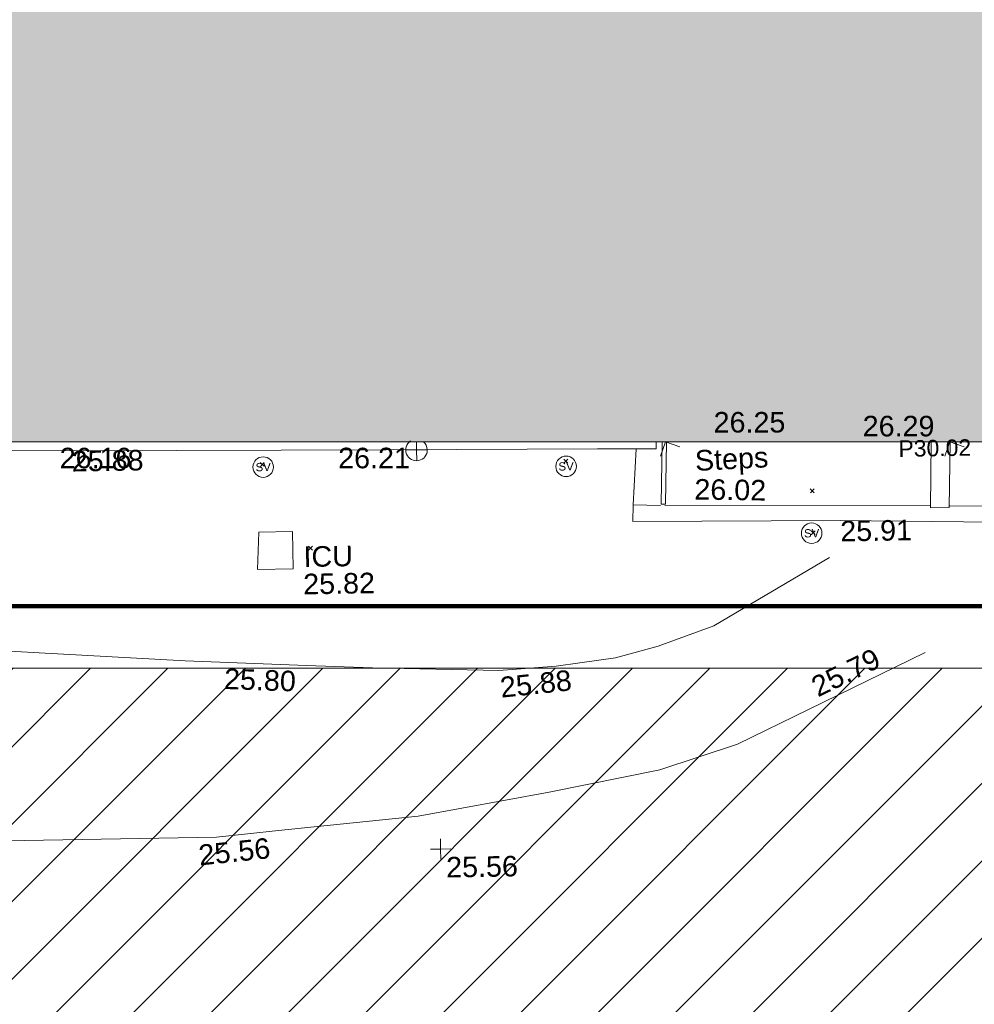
# Model space of a CAD drawing. Header units: millimetres. Extents: x -287732 to 520720, y -88450 to 287754.
# Tile 61 of 256: x -156196 to -138762, y 38364 to 56340. Entities that reach past the tile are written whole.
import ezdxf

# ---------------------------------------------------------------- set-up
doc = ezdxf.new("R2010")
doc.units = ezdxf.units.MM
doc.linetypes.add('IMPORT-UG_ELEC_STREET LIGHTING_QLB2 _2_', pattern=[2700, 1500, -300, 0, -250, 150, -300, 0, -200])
for name, color, linetype, lineweight, true_color in [('00_TOPO_LEVEL_SPOT', 7, 'Continuous', 9, 0x666666), ('00_TOPO_SERV_IC', 5, 'Continuous', 9, 0x0000ff), ('00_TOPO_SERV_STOP_VALVE', 7, 'Continuous', 9, 0x666666), ('00_TOPO_TOP_OF_WALL', 7, 'Continuous', 9, 0x666666), ('00_TOPO_WALL', 7, 'Continuous', 9, 0x7c00a5), ('00_UAV_BUILDING_OUTLINE', 5, 'Continuous', 9, 0x0000ff), ('00_UAV_CONCRETE', 9, 'Continuous', 9, 0x808080), ('00_UAV_SLOPE_BOTTOM', 30, 'Continuous', 9, 0xff7f00), ('00_UAV_SLOPE_TOP', 40, 'Continuous', 9, 0xffbf00), ('00_UAV_STEPS', 7, 'Continuous', 9, 0x666666), ('00_UAV_WALL', 7, 'Continuous', 9, 0x7c00a5), ('12333-PUM-2D-U-0001-C01 - Rev2_REVIT IMPORT_dwg', 7, 'Continuous', 9, 0x767676), ('A_RHA_Line', 7, 'Continuous', 9, 0x00a600)]:
    doc.layers.add(name, color=color, linetype=linetype, lineweight=lineweight, true_color=true_color)
for name, color, linetype, lineweight in [('A_RHA_Detail', 7, 'Continuous', 9), ('GEN-TEXT', 7, 'Continuous', 9), ('PARAPET_LVL', 7, 'Continuous', 9)]:
    doc.layers.add(name, color=color, linetype=linetype, lineweight=lineweight)
doc.styles.add('Arial_3', font='arial.ttf', dxfattribs={"height": 300})
doc.styles.add('Swis721 Lt BT', font='swissl.ttf', dxfattribs={"height": 400})
doc.styles.add('Swis721 Lt BT_2', font='swissl.ttf', dxfattribs={"height": 375})

# ---------------------------------------------------------------- blocks, each defined once
blk = doc.blocks.new('12333-PUM-2D-U-0001-C01 - Rev2_REVIT IMPORT_dwg_MM-2077200-Site Location Plan Proposed')
at = {"layer": '00_TOPO_LEVEL_SPOT', "color": 254, "true_color": 0xcccccc, "flags": 128}
for points in [[(500, 0), (0, 0), (0, 500)], [(0, -500), (0, 0), (-500, 0)]]:
    blk.add_lwpolyline(points, dxfattribs=at)
blk = doc.blocks.new('12333-PUM-2D-U-0001-C01 - Rev2_REVIT IMPORT_dwg_TOW-V51-Site Location Plan Proposed')
at = {"layer": '00_TOPO_TOP_OF_WALL', "color": 254, "true_color": 0xcccccc, "flags": 128}
for points in [[(0, 400), (0, 0), (-525, 0)], [(525, 0), (0, 0), (0, -525)]]:
    blk.add_lwpolyline(points, dxfattribs=at)
at = {"layer": '00_TOPO_TOP_OF_WALL', "color": 254, "true_color": 0xcccccc}
for start, end in [(122.2775, 360), (360, 49.4155)]:
    blk.add_arc((0, 0), 525, start, end, dxfattribs=at)
blk = doc.blocks.new('12333-PUM-2D-U-0001-C01 - Rev2_REVIT IMPORT_dwg_MSL_Sluice_Valve_SYM-2077246-Site Location Plan Proposed')
at = {"layer": '00_TOPO_SERV_STOP_VALVE', "color": 254, "true_color": 0xcccccc}
blk.add_circle((0, 0), 500, dxfattribs=at)
at = {"layer": '00_TOPO_SERV_STOP_VALVE', "insert": (0, 199), "char_height": 400, "width": 785.11, "attachment_point": 2, "line_spacing_factor": 1.005062, "style": 'Swis721 Lt BT'}
blk.add_mtext('SV', dxfattribs=at)
blk = doc.blocks.new('12333-PUM-2D-U-0001-C01 - Rev2_REVIT IMPORT_dwg_MSL_Node_Linework_1-V54-Site Location Plan Proposed')
at = {"layer": '00_UAV_STEPS', "color": 254, "true_color": 0xcccccc, "flags": 128}
blk.add_lwpolyline([(705, -257), (0, 0), (-257, -705)], dxfattribs=at)
blk = doc.blocks.new('12333-PUM-2D-U-0001-C01 - Rev2_REVIT IMPORT_dwg_MGS62954_T2_Galway_ITM_3d_Rev1-2077680-Site Location Plan Proposed')
at = {"layer": '00_TOPO_SERV_IC', "color": 254, "true_color": 0xcccccc}
for p, q in [((533750939, 725604365), (533750977, 725605051)), ((533751587, 725605051), (533750977, 725605051)), ((533751587, 725604365), (533751587, 725605051)), ((533750939, 725604365), (533751587, 725604365))]:
    blk.add_line(p, q, dxfattribs=at)
at = {"layer": '00_TOPO_WALL', "color": 254, "true_color": 0xcccccc, "flags": 128}
for points in [[(533724727, 725607155), (533724727, 725606983), (533727858, 725606929), (533738599, 725606758), (533747581, 725606594)], [(533747581, 725606594), (533753326, 725606508), (533757185, 725606459), (533758258, 725606443), (533758257, 725606572)], [(533757819, 725605429), (533757805, 725605121), (533761592, 725605073), (533766662, 725604935), (533772060, 725604860), (533776234, 725604783), (533776979, 725604780), (533776994, 725605687), (533777010, 725606481), (533776770, 725606487)]]:
    blk.add_lwpolyline(points, dxfattribs=at)
at = {"layer": '00_UAV_CONCRETE', "color": 254, "true_color": 0xcccccc}
blk.add_line((533757819, 725605429), (533757890, 725606448), dxfattribs=at)
at = {"layer": '00_UAV_SLOPE_BOTTOM', "color": 254, "true_color": 0xcccccc, "flags": 128}
for points in [[(533756196, 725600211), (533758222, 725600581), (533759646, 725601025), (533760956, 725601638), (533763103, 725602642)], [(533756196, 725600211), (533753795, 725599814), (533751239, 725599594), (533750105, 725599496), (533746244, 725599494)]]:
    blk.add_lwpolyline(points, dxfattribs=at)
at = {"layer": '00_UAV_SLOPE_TOP', "color": 254, "true_color": 0xcccccc, "flags": 128}
blk.add_lwpolyline([(533761387, 725604403), (533759253, 725603192), (533758232, 725602839), (533757445, 725602643), (533756795, 725602563), (533756360, 725602510), (533755316, 725602445), (533753006, 725602537), (533751804, 725602601), (533749590, 725602720), (533746816, 725602926), (533744794, 725603076), (533741826, 725603237), (533740005, 725603336), (533736829, 725603388), (533734633, 725603424), (533731830, 725603415), (533731316, 725603414)], dxfattribs=at)
at = {"layer": '00_UAV_STEPS', "color": 254, "true_color": 0xcccccc}
for p, q in [((533758331, 725605432), (533758368, 725606570)), ((533758445, 725606569), (533758407, 725605432)), ((533763245, 725605280), (533763283, 725606485)), ((533763626, 725606479), (533763588, 725605280)), ((533758407, 725605432), (533758331, 725605432)), ((533763588, 725605280), (533763245, 725605280))]:
    blk.add_line(p, q, dxfattribs=at)
at = {"layer": '00_UAV_WALL', "color": 254, "true_color": 0xcccccc}
for p, q in [((533757819, 725605429), (533758319, 725605406)), ((533758395, 725605404), (533763247, 725605315))]:
    blk.add_line(p, q, dxfattribs=at)
at = {"layer": '00_UAV_WALL', "color": 254, "true_color": 0xcccccc, "flags": 128}
blk.add_lwpolyline([(533776770, 725606487), (533776704, 725605081), (533773112, 725605133), (533770906, 725605166), (533768113, 725605220), (533763598, 725605309)], dxfattribs=at)
at = {"xscale": 0.375, "yscale": 0.375, "zscale": 0.375}
for name, p in [('12333-PUM-2D-U-0001-C01 - Rev2_REVIT IMPORT_dwg_TOW-V51-Site Location Plan Proposed', (533753880, 725606498)), ('12333-PUM-2D-U-0001-C01 - Rev2_REVIT IMPORT_dwg_MSL_Node_Linework_1-V54-Site Location Plan Proposed', (533758427, 725606569)), ('12333-PUM-2D-U-0001-C01 - Rev2_REVIT IMPORT_dwg_MSL_Sluice_Valve_SYM-2077246-Site Location Plan Proposed', (533751075, 725606235)), ('12333-PUM-2D-U-0001-C01 - Rev2_REVIT IMPORT_dwg_MSL_Node_Linework_1-V54-Site Location Plan Proposed', (533763620, 725606479)), ('12333-PUM-2D-U-0001-C01 - Rev2_REVIT IMPORT_dwg_MSL_Sluice_Valve_SYM-2077246-Site Location Plan Proposed', (533756606, 725606151)), ('12333-PUM-2D-U-0001-C01 - Rev2_REVIT IMPORT_dwg_MSL_Sluice_Valve_SYM-2077246-Site Location Plan Proposed', (533761069, 725604853)), ('12333-PUM-2D-U-0001-C01 - Rev2_REVIT IMPORT_dwg_MM-2077200-Site Location Plan Proposed', (533754193, 725599206))]:
    blk.add_blockref(name, p, dxfattribs=at)
at = {"layer": '00_TOPO_LEVEL_SPOT', "insert": (533754288, 725599059), "char_height": 375, "width": 1495.9, "attachment_point": 1, "line_spacing_factor": 1.005062, "style": 'Swis721 Lt BT_2'}
blk.add_mtext('25.56', dxfattribs=at)
at = {"layer": '00_TOPO_SERV_IC', "color": 251, "true_color": 0x666666, "char_height": 375, "attachment_point": 1, "line_spacing_factor": 1.005062, "style": 'Swis721 Lt BT_2'}
for s, insert, width in [('ICU', (533751782, 725604773), 1021.01), ('25.82', (533751768, 725604273), 1495.9)]:
    blk.add_mtext(s, dxfattribs=dict(at, insert=insert, width=width))
at = {"layer": '00_TOPO_WALL', "color": 251, "true_color": 0x666666, "char_height": 375, "width": 1495.9, "attachment_point": 1, "line_spacing_factor": 1.005062, "style": 'Swis721 Lt BT_2'}
for s, insert in [('25.88', (533747581, 725606589)), ('25.91', (533761592, 725605068))]:
    blk.add_mtext(s, dxfattribs=dict(at, insert=insert))
at = {"layer": '00_UAV_BUILDING_OUTLINE', "color": 251, "true_color": 0x666666, "char_height": 375, "width": 1495.9, "attachment_point": 1, "rotation": 359.0054, "line_spacing_factor": 1.005062, "style": 'Swis721 Lt BT_2'}
for s, insert in [('26.25', (533759317, 725607097)), ('26.29', (533762038, 725606979)), ('26.16', (533747365, 725606652)), ('26.21', (533752450, 725606564))]:
    blk.add_mtext(s, dxfattribs=dict(at, insert=insert))
at = {"layer": '00_UAV_SLOPE_BOTTOM', "color": 251, "true_color": 0x666666, "char_height": 375, "width": 1495.9, "attachment_point": 1, "line_spacing_factor": 1.005062, "style": 'Swis721 Lt BT_2'}
for s, insert, rotation in [('25.79', (533760973, 725602192), 25.0677), ('25.56', (533749757, 725599356), 4.9255)]:
    blk.add_mtext(s, dxfattribs=dict(at, insert=insert, rotation=rotation))
at = {"layer": '00_UAV_SLOPE_TOP', "color": 251, "true_color": 0x666666, "char_height": 375, "width": 1495.9, "attachment_point": 1, "line_spacing_factor": 1.005062, "style": 'Swis721 Lt BT_2'}
for s, insert, rotation in [('25.80', (533750304, 725602572), 356.9335), ('25.88', (533755315, 725602322), 5.0637)]:
    blk.add_mtext(s, dxfattribs=dict(at, insert=insert, rotation=rotation))
at = {"layer": '00_UAV_STEPS', "char_height": 375, "attachment_point": 1, "line_spacing_factor": 1.005062, "style": 'Swis721 Lt BT_2'}
for s, insert, width, rotation in [('Steps', (533758955, 725606401), 1552.89, 1.945), ('26.02', (533758948, 725605880), 1495.9, 358.1535)]:
    blk.add_mtext(s, dxfattribs=dict(at, insert=insert, width=width, rotation=rotation))
blk = doc.blocks.new('12333-PUM-2D-U-0001-C01 - Rev2_REVIT IMPORT_dwg-1620468-Site Location Plan Proposed')
at = {"layer": 'GEN-TEXT', "color": 253, "true_color": 0xaaaaaa}
for p, q in [((109944, -9605), (110015, -9534)), ((110015, -9605), (109944, -9534)), ((115488, -9643), (115559, -9572)), ((115559, -9643), (115488, -9572)), ((119979, -10262), (120050, -10191)), ((120050, -10262), (119979, -10191)), ((119982, -11028), (120053, -10957)), ((120053, -11028), (119982, -10957)), ((110798, -11150), (110869, -11079)), ((110869, -11150), (110798, -11079))]:
    blk.add_line(p, q, dxfattribs=at)
blk.add_blockref('12333-PUM-2D-U-0001-C01 - Rev2_REVIT IMPORT_dwg_MGS62954_T2_Galway_ITM_3d_Rev1-2077680-Site Location Plan Proposed', (-533641080, -725615854))
at = {"layer": 'PARAPET_LVL', "insert": (121601, -9336), "char_height": 300, "width": 1590.34, "attachment_point": 1, "line_spacing_factor": 0.941778, "style": 'Arial_3'}
blk.add_mtext('P30.02', dxfattribs=at)

msp = doc.modelspace()

# ---------------------------------------------------------------- hatches: boundary and pattern name
at = {"layer": 'A_RHA_Detail', "true_color": 0xc0c0c0}
h = msp.add_hatch(color=9, dxfattribs=at)
h.paths.add_polyline_path([(-80881, -68503), (-80401, -68483), (-80401, -62985), (-24475, -63009), (-24456, -50840), (-36623, -50832), (-36623, -44229), (-50959, -44218), (-50959, -42574), (-54564, -42571), (-54566, -45054), (-92409, -45027), (-92412, -49202), (-100062, -49202), (-100052, -64853), (-86121, -64853), (-86092, -62958), (-84861, -62958), (-84855, -68240), (-80871, -68240)])
h.paths.add_polyline_path([(-137239, -68462), (-132720, -68433), (-132847, -62850), (-130455, -62917), (-130498, -61356), (-117581, -61423), (-117492, -49184), (-125137, -49178), (-125134, -45033), (-163007, -45006), (-163007, -44090), (-163124, -44090), (-163123, -42384), (-166564, -42384), (-166565, -44044), (-193158, -44025), (-193195, -62864), (-137270, -62917), (-137254, -65680)])
h.paths.add_polyline_path([(120311, -32334), (120312, -31611), (133451, -31638), (133469, -19718), (121296, -19692), (121320, -8191), (112277, -8172), (112263, -14811), (78286, -14740), (78293, -8167), (75242, -8161), (69356, -8153), (69354, -9157), (68373, -9155), (68373, -13706), (69334, -13708), (69325, -16250), (66623, -16250), (66620, -17995), (65989, -17995), (65985, -19731), (57152, -19712), (57127, -31560), (70278, -31587), (70278, -32272), (78264, -32285), (78267, -31020), (112336, -31091), (112336, -32318), (119781, -32333)])
h.paths.add_polyline_path([(7504, -1791), (15482, -674), (15484, 148), (56188, 206), (56156, 14338), (18017, 14236), (17968, 34313), (21727, 34324), (21709, 40608), (18010, 40608), (17996, 45484), (9770, 45421), (3966, 45447), (3985, 14177), (1023, 14177), (-277, 14191), (-232, 5968), (-226, 194), (553, 183), (7478, 143), (7489, -674)])
h.paths.add_polyline_path([(77756, 53), (77730, 1700), (94464, 1660), (94606, 17991), (88810, 18015), (88800, 14437), (69414, 14458), (69377, 100), (75242, 67)])
h.paths.add_polyline_path([(61252, 46454), (105775, 46473), (105768, 61853), (92285, 61853), (92309, 65784), (96107, 65768), (96060, 75209), (101085, 75072), (104988, 74765), (108404, 74364), (112009, 73787), (115645, 73050), (116891, 72762), (120209, 71893), (120865, 71704), (124136, 70670), (127436, 69481), (127820, 69395), (128274, 69332), (128732, 69307), (129190, 69320), (129645, 69372), (130095, 69461), (130535, 69588), (130963, 69751), (131376, 69950), (131771, 70182), (132163, 70461), (132496, 70742), (132821, 71065), (133117, 71414), (133384, 71787), (133617, 72179), (133817, 72591), (133983, 73018), (134112, 73458), (134204, 73907), (134258, 74362), (134273, 74820), (134251, 75277), (134190, 75731), (134091, 76179), (133955, 76617), (133783, 77041), (133576, 77450), (133336, 77840), (133064, 78209), (132762, 78554), (132432, 78872), (132077, 79161), (131698, 79420), (131300, 79646), (131094, 79746), (132146, 83110), (122788, 86283), (121604, 82800), (117096, 83871), (116842, 83526), (116121, 91222), (110238, 91274), (110194, 90435), (104988, 90486), (104973, 94310), (103746, 94310), (103840, 122852), (96365, 122932), (96350, 123952), (104556, 123902), (104607, 120249), (125503, 120134), (125662, 137657), (114480, 137699), (114382, 129150), (104644, 129188), (104578, 126217), (101184, 126159), (101265, 135959), (89967, 135989), (89928, 125824), (93631, 125841), (93581, 122932), (88697, 122905), (88679, 95739), (86378, 95739), (86378, 96178), (83280, 96201), (83274, 95736), (70170, 95733), (70166, 96272), (66675, 96257), (66655, 95756), (65785, 95756), (65888, 117471), (53473, 117488), (53434, 98570), (40649, 98570), (40610, 94406), (38854, 94410), (38849, 89464), (40612, 89518), (40665, 86258), (38372, 86306), (38370, 76901), (50938, 76944), (50923, 74599), (56485, 74589), (56485, 75195), (92465, 75233), (92646, 71767), (89811, 69363), (85313, 69361), (85313, 66907), (75210, 66903), (75210, 63816), (70819, 63816), (70819, 64253), (69457, 64253), (69456, 66902), (61303, 66899), (61305, 63970), (70500, 63970), (70500, 61853), (61246, 61849), (61252, 46656)])
h.paths.add_polyline_path([(-17153, 48569), (-17153, 60770), (-29363, 60775), (-29363, 67399), (-43507, 67405), (-43489, 69093), (-45766, 69109), (-45794, 67405), (-47272, 67404), (-47272, 66455), (-86005, 66469), (-86007, 60522), (-92663, 60522), (-92665, 50184), (-79752, 50180), (-79752, 48591), (-17158, 48569)])
h.paths.add_polyline_path([(-201056, 48629), (-138378, 48635), (-138378, 50133), (-125468, 50134), (-125469, 60566), (-132187, 60566), (-132187, 66533), (-170643, 66806), (-170643, 67739), (-200340, 67489), (-200349, 60828), (-201058, 60828), (-201057, 51102)])
h.paths.add_polyline_path([(-240052, 54769), (-239444, 54811), (-239187, 54842), (-238765, 54941), (-238382, 55122), (-237990, 55355), (-237269, 55936), (-237032, 56226), (-236793, 56569), (-236555, 57004), (-236433, 57267), (-236300, 57753), (-236251, 58017), (-236236, 58516), (-236233, 58988), (-236214, 59823), (-236364, 59821), (-236634, 60698), (-236392, 61432), (-236225, 61435), (-236202, 62638), (-232564, 62639), (-232564, 63049), (-232732, 63049), (-232860, 63458), (-232732, 63914), (-232561, 63914), (-232515, 70598), (-240629, 70599), (-240630, 72351), (-246413, 72347), (-246413, 70616), (-254450, 70619), (-254455, 70754), (-254470, 73192), (-263883, 73268), (-263902, 68261), (-263715, 68260), (-263553, 67820), (-263719, 67392), (-263914, 67392), (-263957, 58634), (-260181, 58611), (-260192, 56354), (-257185, 56339), (-257213, 57093), (-257339, 57093), (-257471, 57532), (-257339, 58062), (-257203, 58064), (-257174, 58599), (-256478, 58575), (-256478, 58789), (-256013, 58912), (-255397, 58781), (-255397, 58596), (-243810, 58586), (-243805, 58352), (-243741, 57885), (-243619, 57422), (-243424, 56944), (-243247, 56608), (-243003, 56250), (-242732, 55933), (-242372, 55603), (-242141, 55425), (-241805, 55217), (-241529, 55077), (-241101, 54917), (-240836, 54841), (-240453, 54789), (-240219, 54777)])
h.paths.add_polyline_path([(40277, 59895), (40329, 69197), (36589, 69218), (36619, 74674), (32264, 74687), (32233, 69156), (11917, 69270), (11967, 78219), (29088, 78123), (29143, 88141), (15719, 88216), (15733, 90590), (4594, 90652), (4525, 78265), (10097, 78234), (10077, 74773), (4548, 74804), (4466, 60107), (19126, 60025), (19140, 62528), (31739, 62457), (31725, 59943), (38370, 59906)])
h.paths.add_polyline_path([(-246083, 72334), (-246083, 72334), (-246208, 72334)])
h.paths.add_polyline_path([(-114575, 112178), (-114575, 112178), (-114707, 115802)])
h.paths.add_polyline_path([(-154700, 101760), (-114382, 101776), (-114382, 106927), (-113756, 106927), (-113758, 111847), (-114432, 111847), (-114432, 112178), (-114575, 112178), (-114579, 121707), (-123057, 121707), (-123069, 156453), (-119381, 156454), (-119381, 160166), (-115501, 160167), (-115503, 166207), (-132412, 166600), (-132412, 166666), (-135275, 166665), (-135275, 166628), (-135911, 166628), (-135911, 166352), (-152521, 166346), (-152518, 159143), (-150699, 159118), (-150759, 122561), (-151059, 122561), (-151061, 121302), (-154138, 121373), (-154138, 121865), (-154704, 121867), (-154689, 119352), (-154746, 119352), (-154746, 118722), (-160794, 118749), (-160794, 119411), (-163852, 119422), (-163855, 118762), (-167569, 118779), (-166635, 124395), (-166930, 124500), (-167569, 124708), (-168028, 124841), (-168631, 124991), (-169238, 125117), (-169850, 125220), (-170466, 125298), (-171089, 125352), (-171704, 125381), (-172325, 125386), (-172782, 125375), (-173402, 125337), (-174110, 125263), (-174634, 125190), (-175245, 125081), (-176047, 124896), (-176665, 124725), (-177045, 124609), (-177632, 124405), (-176665, 118819), (-177559, 118822), (-177662, 125263), (-176365, 126543), (-159462, 126320), (-157058, 128609), (-157061, 136153), (-158639, 137740), (-159352, 137740), (-161634, 140201), (-168728, 140257), (-171035, 137943), (-174184, 137943), (-176460, 140292), (-177342, 140292), (-177342, 140358), (-183429, 140356), (-185922, 137917), (-185922, 131757), (-186907, 131757), (-187725, 130810), (-187724, 127376), (-186481, 126305), (-186479, 122327), (-185176, 121059), (-180304, 121059), (-180304, 118802), (-193555, 118802), (-193555, 133118), (-192594, 133118), (-192594, 134201), (-192225, 134201), (-192226, 136615), (-192595, 136615), (-192595, 137734), (-193589, 137734), (-193589, 147475), (-193163, 147493), (-192766, 147531), (-192360, 147590), (-192200, 147617), (-191883, 147683), (-191569, 147762), (-191258, 147853), (-190829, 148002), (-190648, 148071), (-190350, 148198), (-190057, 148336), (-189770, 148486), (-189405, 148698), (-189133, 148873), (-188868, 149059), (-188610, 149255), (-188355, 149465), (-188080, 149714), (-187885, 149902), (-187546, 150266), (-187446, 150378), (-187241, 150629), (-187046, 150888), (-186862, 151154), (-186546, 151670), (-186524, 151707), (-163675, 151670), (-163688, 148134), (-157304, 148136), (-157304, 155760), (-157557, 155765), (-157556, 166678), (-187009, 166700), (-187013, 162054), (-188707, 162045), (-188706, 155022), (-188738, 154651), (-188799, 154283), (-188857, 154035), (-188966, 153679), (-189103, 153333), (-189266, 152998), (-189455, 152677), (-189645, 152421), (-189917, 152104), (-190213, 151809), (-190531, 151539), (-190869, 151294), (-191225, 151076), (-191598, 150887), (-192093, 150683), (-192519, 150562), (-192904, 150482), (-193187, 150441), (-193594, 150407), (-193595, 151460), (-205369, 151455), (-205354, 113350), (-207187, 113349), (-207184, 105991), (-205313, 105991), (-205311, 101770), (-175489, 101781), (-175489, 110890), (-154703, 110898), (-154700, 102692)])
h.paths.add_polyline_path([(193736, 113048), (208865, 114991), (208976, 114127), (216448, 115086), (216039, 118272), (232649, 120405), (233426, 114352), (240632, 115278), (239855, 121330), (256407, 123456), (257092, 118089), (264572, 119041), (261878, 138525), (259179, 138222), (259197, 137439), (254686, 136897), (255413, 131315), (240853, 129522), (239771, 137919), (240650, 138010), (240062, 142777), (239166, 142685), (237631, 151018), (266173, 154561), (271297, 142612), (276532, 144861), (274942, 148528), (302075, 160135), (300216, 164320), (301528, 164907), (300405, 167478), (299017, 166946), (295627, 174519), (294333, 177537), (287289, 174519), (289428, 169661), (272957, 162557), (271943, 164897), (267016, 162764), (268502, 159357), (265200, 157946), (226856, 153147), (227510, 148852), (228281, 141179), (227302, 141050), (227895, 136433), (228749, 136524), (229602, 128024), (217691, 126494), (217642, 126874), (215139, 126553), (215195, 126113), (215016, 126090), (214841, 127450), (192259, 124549), (193486, 114991)])
h.paths.add_polyline_path([(-78076, 117606), (-78076, 117610), (-78070, 129486), (-74723, 129478), (-74723, 125436), (-48016, 125380), (-47997, 135873), (-61198, 135902), (-74715, 135924), (-74724, 131865), (-78070, 131873), (-78063, 149550), (-58292, 149542), (-58292, 148946), (-37708, 148938), (-37703, 159740), (-44148, 159743), (-44148, 162961), (-49830, 162961), (-49831, 160632), (-78494, 160644), (-78494, 161615), (-78739, 161615), (-78692, 168188), (-90845, 168127), (-90963, 152687), (-89065, 152686), (-89080, 117610), (-78375, 117606)])
h.paths.add_polyline_path([(69255, 129236), (69260, 136168), (86068, 136131), (86009, 164703), (58790, 164724), (58790, 170119), (54460, 170122), (54457, 166153), (47042, 166159), (47041, 164669), (39173, 164675), (39173, 164079), (17015, 164095), (17002, 147267), (12660, 147267), (12654, 139138), (17031, 139135), (17025, 129935), (39191, 129919), (39191, 129258), (69014, 129236)])
h.paths.add_polyline_path([(39266, 139468), (33051, 139484), (33088, 153428), (39278, 153412), (39278, 152830), (43058, 152820), (43025, 140093), (39267, 140093)])
h.paths.add_polyline_path([(1980, 189123), (18699, 189180), (18678, 195254), (24349, 195273), (24335, 199551), (28830, 199566), (28798, 208816), (24335, 208806), (24334, 209113), (16812, 209088), (16807, 208844), (6772, 208809), (6797, 201489), (-8471, 201437), (-8471, 200429), (-11856, 200418), (-11824, 190892), (-7615, 190907), (-7615, 190171), (-4609, 190169), (-4608, 190917), (1973, 190939), (1977, 189837)])
h.paths.add_polyline_path([(-20506, 190640), (-20122, 206347), (-41550, 207015), (-41462, 210450), (-31391, 210152), (-31079, 223863), (-44305, 224231), (-44491, 211866), (-47510, 211943), (-47723, 203659), (-47076, 203635), (-47175, 199532), (-46801, 199520), (-46874, 195479), (-44600, 195425), (-44686, 192243), (-38074, 192136), (-38104, 191127), (-21538, 190669)])
h.paths.add_polyline_path([(16801, 195962), (9657, 196015), (9644, 199514), (11632, 199486), (11632, 203322), (16807, 203391), (16801, 195984)])
h.paths.add_polyline_path([(122085, 200536), (122088, 206386), (125211, 206386), (125211, 206646), (126203, 206646), (126203, 207041), (130401, 206979), (130444, 209883), (126203, 209946), (126203, 214624), (127365, 214624), (127365, 225380), (126160, 225380), (126207, 241475), (119483, 241496), (119479, 246182), (109944, 246175), (109953, 233033), (115001, 233033), (115000, 208653), (112026, 208653), (112024, 200539), (122025, 200536)])
h.paths.add_polyline_path([(30087, 200987), (38031, 201029), (38031, 202923), (38110, 202923), (38067, 208828), (38013, 208828), (38012, 209013), (30045, 208970), (30077, 202923)])
h.paths.add_polyline_path([(195986, 205662), (202897, 206052), (202677, 209946), (195766, 209555)])
h.paths.add_polyline_path([(-91652, 206393), (-79454, 206433), (-79629, 238246), (-68904, 238215), (-68919, 246313), (-68919, 246314), (-68757, 246313), (-68755, 246639), (-79620, 246651), (-79607, 247344), (-82155, 247318), (-82155, 247488), (-91641, 247473), (-91639, 246846), (-131470, 246641), (-131470, 250160), (-142857, 250177), (-142864, 246220), (-165119, 246272), (-165040, 253908), (-178677, 253930), (-178700, 238177), (-138599, 238209), (-138548, 206628), (-126647, 206572), (-126667, 234826), (-124963, 234826), (-124969, 234688), (-91596, 234664), (-91651, 207156)])
h.paths.add_polyline_path([(142124, 209114), (152768, 209127), (152745, 227013), (142101, 226999), (142122, 210583)])
h.paths.add_polyline_path([(168999, 209275), (169027, 226860), (161687, 226877), (161648, 209291), (168847, 209275)])
h.paths.add_polyline_path([(49761, 218477), (49794, 223316), (41274, 223363), (41274, 223291), (32187, 223352), (32202, 225553), (20082, 225635), (20035, 218708), (31566, 218630), (31566, 218599), (49750, 218477)])
h.paths.add_polyline_path([(162362, 234154), (162367, 241590), (135261, 241631), (135249, 234198), (160249, 234157)])
h.paths.add_polyline_path([(176459, 246710), (176516, 252173), (168884, 252253), (168935, 257069), (164355, 257117), (164296, 251512), (164417, 251511), (164368, 246837), (171460, 246762)])
at = {"layer": 'A_RHA_Detail', "true_color": 0xff80c0}
h = msp.add_hatch(dxfattribs=at)
h.set_pattern_fill('FP_17', color=231, style=0, pattern_type=2)
h.set_pattern_definition([(45, (0, 0), (-707.107, 707.107), [])])
h.paths.add_polyline_path([(-176097, -30999), (-126097, -30999), (-126097, 44501), (-176097, 44501), (-176097, -19999)])
h.paths.add_polyline_path([(-157978, 43040), (-157965, 43812), (-156938, 43911), (-156951, 43139)])

# ---------------------------------------------------------------- linework, layer by layer
at = {"layer": 'A_RHA_Line', "color": 7}
for p, q in [((-158968, 48633), (-153968, 48633)), ((-153968, 48633), (-148968, 48634)), ((-148968, 48634), (-143968, 48634)), ((-143968, 48634), (-138968, 48635)), ((-138968, 48635), (-138378, 48635)), ((-126097, 44501), (-176097, 44501))]:
    msp.add_line(p, q, dxfattribs=at)
at = {"layer": 'A_RHA_Line', "color": 1, "lineweight": 140, "true_color": 0xff0000}
msp.add_line((-122493, 45632), (-217182, 45632), dxfattribs=at)

# ---------------------------------------------------------------- block references
at = {"layer": '12333-PUM-2D-U-0001-C01 - Rev2_REVIT IMPORT_dwg', "color": 254, "linetype": 'IMPORT-UG_ELEC_STREET LIGHTING_QLB2 _2_', "true_color": 0xffd4d4, "rotation": 0.9999999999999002}
msp.add_blockref('12333-PUM-2D-U-0001-C01 - Rev2_REVIT IMPORT_dwg-1620468-Site Location Plan Proposed', (-261895, 55870), dxfattribs=at)

doc.saveas('drawing.dxf')
